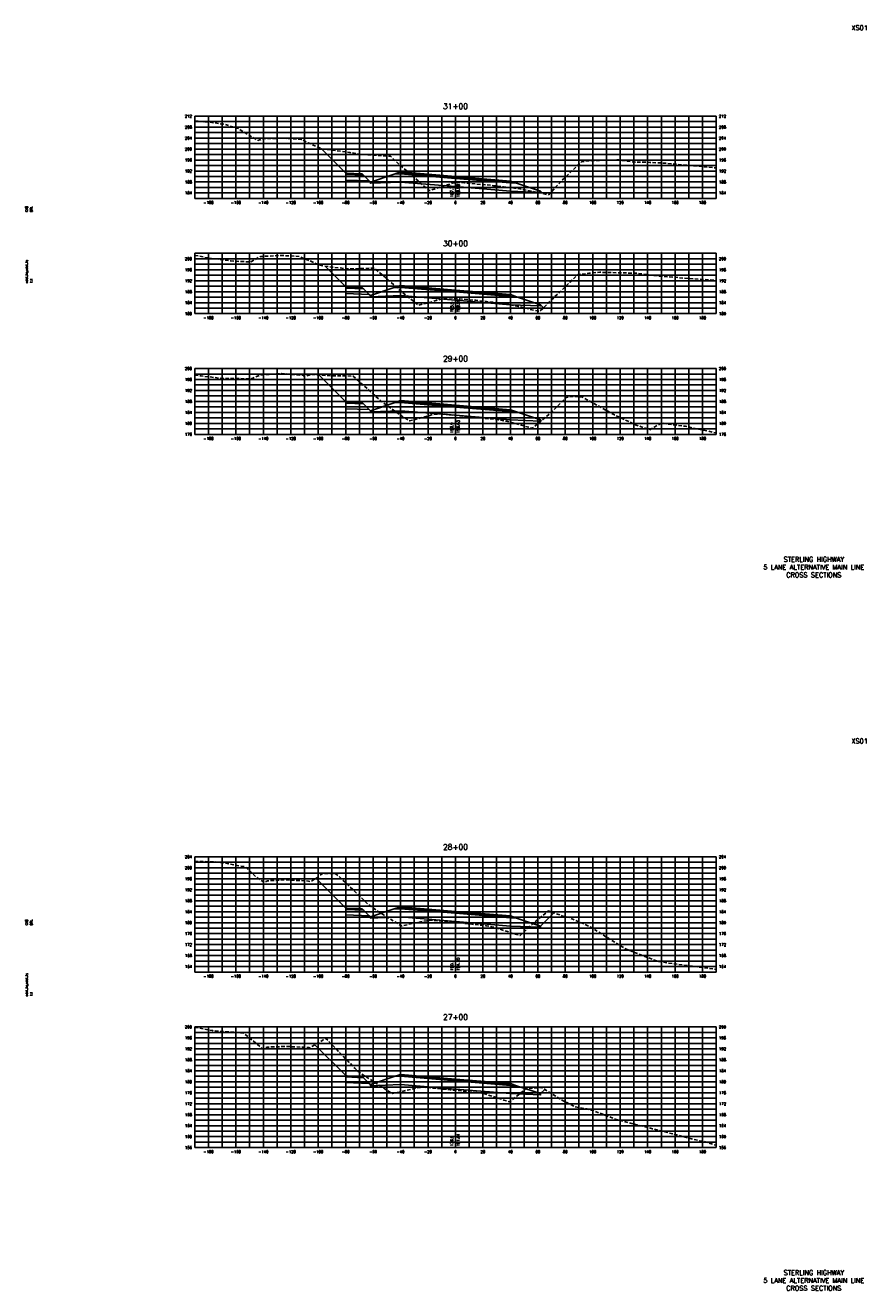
# Model space of a CAD drawing. Extents: x 37 to 10140, y -1968 to 9206.
# Tile 50 of 105: x 37 to 650, y 5216 to 6138. Entities that reach past the tile are written whole.
import ezdxf
from ezdxf.enums import TextEntityAlignment as Align

# ---------------------------------------------------------------- set-up
doc = ezdxf.new("R2010")
doc.units = 0
doc.header["$LTSCALE"] = 20
doc.header["$MEASUREMENT"] = 0
doc.linetypes.add('HIDDEN_050%', pattern=[0.1875, 0.125, -0.0625])
for name, color, linetype in [('S-AT-TXT175', 6, 'Continuous'), ('S-AT-TXT80', 1, 'Continuous'), ('XDATUM', 3, 'Continuous'), ('XEG', 1, 'HIDDEN_050%'), ('XFG', 2, 'Continuous'), ('XGRID', 251, 'Continuous'), ('XGRIDT', 2, 'Continuous'), ('XREF-BORDER', 7, 'Continuous')]:
    doc.layers.add(name, color=color, linetype=linetype)
doc.styles.add('L100', font='simplex.shx', dxfattribs={"height": 2})
doc.styles.add('L175', font='ROMANSM.shx', dxfattribs={"height": 3.5})
doc.styles.add('L80', font='ROMANSM.shx', dxfattribs={"height": 1.6})

# ---------------------------------------------------------------- blocks, each defined once
blk = doc.blocks.new('03025_00_att1')
at = {"layer": 'S-AT-TXT175', "style": 'L175'}
for tag, p in [('NUM', (32.402, 20.822)), ('LINE1', (30.64, 1.444)), ('LINE2', (30.64, 1.161)), ('LINE3', (30.64, 0.877))]:
    blk.add_attdef(tag, text='', height=0.175, dxfattribs=at).set_placement(p, align=Align.CENTER)
at = {"layer": 'S-AT-TXT80', "style": 'L80'}
for tag, p in [('DESIGNED', (2.094, 14.201)), ('CHECKED', (2.265, 14.201)), ('DRAFTED', (2.436, 14.201)), ('PCTB', (2.094, 11.605)), ('PSCALE', (2.265, 11.605)), ('PVIEW', (2.436, 11.605))]:
    blk.add_attdef(tag, p, '', height=0.08, rotation=90, dxfattribs=at)

msp = doc.modelspace()

# ---------------------------------------------------------------- linework, layer by layer
at = {"layer": 'XDATUM', "flags": 128}
for points in [[(252.03, 6048.4), (270, 6030.43), (270, 6025.43), (287.21, 6024.75), (288, 6023.95), (288, 6023.07), (310, 6023.95), (350, 6020.62), (390, 6017.29), (412, 6016.41), (412, 6017.3), (413.5, 6015.8)], [(254.95, 5962.7), (270, 5947.65), (270, 5942.65), (287.21, 5941.96), (288, 5941.17), (288, 5940.28), (310, 5941.16), (350, 5937.83), (390, 5934.51), (412, 5933.63), (412, 5934.51), (414.18, 5932.33)], [(250.38, 5883.36), (270, 5863.73), (270, 5858.73), (287.21, 5858.04), (288, 5857.25), (288, 5856.37), (310, 5857.25), (350, 5853.92), (390, 5850.59), (412, 5849.71), (412, 5850.6), (412.63, 5849.96)], [(248.38, 5516.3), (270, 5494.68), (270, 5489.68), (287.21, 5488.99), (288, 5488.2), (288, 5487.31), (310, 5488.19), (350, 5484.87), (390, 5481.54), (412, 5480.66), (412, 5481.55), (421.69, 5491.23)], [(247.46, 5395.04), (270, 5372.5), (270, 5367.5), (287.21, 5366.81), (288, 5366.02), (288, 5365.13), (310, 5366.01), (350, 5362.68), (390, 5359.35), (412, 5358.47), (412, 5359.36), (415.09, 5362.45)]]:
    msp.add_lwpolyline(points, dxfattribs=at)
at = {"layer": 'XEG', "flags": 128}
for points in [[(160, 6068.4), (169.86, 6067.7), (181.57, 6066.11), (189.49, 6063.56), (191.59, 6062.98), (194.67, 6061.16), (205.94, 6054.34), (207.28, 6054.79), (207.79, 6054.83), (209.18, 6055.47), (209.54, 6055.56), (215.88, 6055.66), (223.59, 6055.9), (223.7, 6055.93), (234.22, 6055.28), (237.85, 6055.03), (238.27, 6054.77), (239.81, 6054.12), (242.61, 6052.64), (252.5, 6048.19), (272.96, 6045.5), (280.76, 6044.14), (287.54, 6043.83), (302.6, 6042.7), (309.84, 6036), (316.7, 6030.2), (324.71, 6022.99), (330.85, 6017.68), (338.64, 6020.12), (348.27, 6023.3), (350, 6023.45), (351.41, 6023.57), (353.16, 6023.65), (356.46, 6023.39), (360.77, 6023.06), (365.63, 6022.49), (372.86, 6021.89), (377.75, 6021.31), (385, 6020.47), (389.03, 6019.97), (393.11, 6019.6), (395.77, 6019.2), (398.97, 6018.52), (408.24, 6016.68), (412.58, 6016.08), (416.36, 6014.94), (417.91, 6014.71), (428.08, 6025.61), (441.82, 6038.7), (448.96, 6039.53), (457.53, 6039.89), (468.92, 6040.06), (481.03, 6038.44), (488.19, 6038.35), (491.72, 6038.31), (504.16, 6037.6), (540, 6034.27)], [(160, 5970.43), (163.43, 5969.93), (169.35, 5968.61), (186.09, 5966.5), (194.87, 5965.98), (200.51, 5965.63), (203.51, 5967.14), (206.43, 5968.96), (207.12, 5969.31), (208.18, 5969.66), (214.85, 5970.02), (222.05, 5970.41), (228.93, 5970.12), (236.34, 5969.67), (237.28, 5969.24), (238.33, 5968.67), (243.92, 5966.53), (250.72, 5963.33), (260.52, 5961.86), (272.08, 5960.66), (280.69, 5960.82), (290.88, 5961.22), (299.36, 5954.04), (305.19, 5948.98), (311.7, 5943.12), (323.04, 5934.14), (331.63, 5936.26), (340.06, 5938.83), (342.48, 5939.22), (345.29, 5939.57), (349.17, 5939.16), (350, 5939.08), (352.97, 5938.8), (358.85, 5938.27), (364.93, 5937.75), (371.05, 5937.08), (377.39, 5936.28), (384.18, 5935.51), (385.26, 5935.41), (385.68, 5935.34), (387.1, 5935.06), (395.91, 5933.3), (402.24, 5931.66), (408.08, 5930.31), (411.44, 5929.66), (418.05, 5936.1), (439.15, 5956.49), (447.1, 5957.41), (449.76, 5957.71), (455.26, 5958.16), (482.39, 5957.46), (482.43, 5957.45), (482.43, 5957.45), (496.84, 5955.56), (516.38, 5953.94), (540, 5952.27)], [(160, 5883.15), (164.69, 5882.63), (179.54, 5880.8), (186.04, 5880.78), (191.57, 5880.67), (199.29, 5880.49), (200.86, 5880.45), (201.08, 5880.56), (206.24, 5882.64), (206.36, 5882.7), (209.1, 5883.43), (221.81, 5884.21), (223.14, 5884.29), (236.53, 5883.27), (237.42, 5883.24), (238.96, 5882.8), (239.06, 5882.74), (241.17, 5882.64), (241.41, 5882.55), (245.39, 5883.7), (246.65, 5883.61), (259.09, 5882.77), (262.22, 5882.76), (275.37, 5882.5), (290.83, 5868.82), (296.7, 5863.41), (311.16, 5853.19), (316.52, 5849.76), (322.38, 5851.39), (332.65, 5854.16), (336.49, 5854.65), (338.48, 5854.94), (343.24, 5854.49), (346.16, 5854.24), (350, 5853.88), (353.84, 5853.52), (358.25, 5853.1), (362.91, 5852.58), (370.56, 5851.76), (375.44, 5851.3), (378.71, 5850.98), (381.26, 5850.57), (387.32, 5849.61), (395.47, 5847.42), (405.98, 5844.41), (418.79, 5855.11), (430.99, 5867), (434.88, 5867.7), (441.45, 5867.42), (442.62, 5867.16), (445.91, 5865.17), (465.94, 5854.2), (472.83, 5850.96), (481.62, 5846.82), (491.56, 5843.36), (499.98, 5848.23), (517.62, 5845.86), (540, 5841.04)], [(160, 5528.81), (177.46, 5528.16), (179.69, 5527.78), (197.06, 5524.67), (204.73, 5517.27), (210.58, 5513.39), (211.15, 5513.7), (212.18, 5514.14), (212.97, 5514.42), (213.61, 5514.57), (220.16, 5514.92), (227.07, 5515.2), (234.74, 5514.83), (241.42, 5514.4), (243.02, 5514.31), (244.48, 5513.99), (248.15, 5516.12), (253.04, 5519.85), (257.8, 5519.87), (263.05, 5519.43), (267.91, 5515.19), (286.72, 5497.04), (292.57, 5492.82), (310.78, 5481.56), (315.41, 5482.7), (327.05, 5485.13), (329.09, 5485.33), (332.5, 5485.77), (337.63, 5485.39), (340.04, 5485.18), (348.4, 5484.38), (350, 5484.22), (352.2, 5484.02), (360.43, 5483.09), (364.37, 5482.63), (369.65, 5482.11), (372.35, 5481.8), (376.42, 5480.93), (378.89, 5480.45), (390.39, 5476.63), (397.03, 5474.66), (408.51, 5485.16), (417.8, 5492.67), (428.17, 5488.85), (432.86, 5487.78), (447.21, 5481.39), (447.97, 5480.86), (449.05, 5480.46), (472.35, 5465.79), (477.79, 5463.36), (495.83, 5456.34), (499.65, 5455.4), (500.08, 5455.37), (509.08, 5454.03), (540, 5449.94)], [(160, 5407.68), (173.04, 5405.32), (174.9, 5405.11), (177.37, 5404.8), (195.37, 5403.7), (202.36, 5398.02), (209.14, 5392.38), (211.31, 5392.86), (212.03, 5393.08), (212.83, 5393.22), (213.38, 5393.33), (218.95, 5393.5), (227.43, 5393.77), (233.35, 5393.44), (241.87, 5393.07), (242.86, 5393), (243.57, 5392.83), (253.7, 5398.59), (255.09, 5399.53), (255.65, 5399.57), (276.66, 5377.9), (278.84, 5375.68), (281.49, 5373.81), (304.01, 5359.36), (307.99, 5360.27), (322.13, 5363.6), (323.16, 5363.73), (326.28, 5364.09), (332.08, 5363.57), (333.95, 5363.41), (343.1, 5362.51), (346.05, 5362.24), (350, 5361.8), (355.31, 5361.2), (358.37, 5360.84), (364.01, 5360.28), (365.96, 5360.11), (370, 5359.49), (371.46, 5359.18), (385.17, 5354.72), (389.33, 5353.39), (397.69, 5359.87), (401.46, 5363.03), (406.49, 5363.4), (412.68, 5363.95), (425.99, 5355.69), (435.69, 5350.41), (437.01, 5349.84), (445.72, 5348.21), (451.74, 5346.46), (467.06, 5340.54), (480.09, 5337.16), (493.65, 5333.82), (527.33, 5325.1), (531.14, 5324.47), (539.84, 5321.73), (540, 5321.7)]]:
    msp.add_lwpolyline(points, dxfattribs=at)
at = {"layer": 'XFG', "flags": 128}
for points in [[(270, 6030.43), (270, 6030.43), (252.03, 6048.4)], [(270, 6030.43), (270, 6029.43), (283.04, 6028.91), (282, 6029.95), (281, 6029.99), (281, 6029.65), (271, 6030.05), (271, 6030.39), (270, 6030.43)], [(270, 6029.43), (270, 6025.43), (287.21, 6024.75), (283.04, 6028.91), (270, 6029.43)], [(271, 6030.39), (271, 6030.05), (281, 6029.65), (281, 6029.99), (271, 6030.39)], [(288, 6023.95), (287.21, 6024.75)], [(350, 6026.62), (310, 6029.95), (305.43, 6029.76), (288, 6023.95), (288, 6023.07), (310, 6023.95), (350, 6020.62)], [(350, 6026.96), (310, 6030.29), (310, 6031.29), (305.43, 6029.76), (310, 6029.95), (350, 6026.62)], [(350, 6027.96), (310, 6031.29), (310, 6030.95), (350, 6027.62)], [(350, 6027.62), (310, 6030.95), (310, 6030.29), (350, 6026.96)], [(350, 6027.96), (390, 6024.63), (390, 6024.29), (350, 6027.62)], [(350, 6027.62), (390, 6024.29), (390, 6023.63), (350, 6026.96)], [(350, 6026.96), (390, 6023.63), (390, 6024.63), (394.57, 6023.11), (390, 6023.29), (350, 6026.62)], [(350, 6026.62), (390, 6023.29), (394.57, 6023.11), (412, 6017.3), (412, 6016.41), (390, 6017.29), (350, 6020.62)], [(412, 6017.3), (412, 6017.3), (413.5, 6015.8)], [(270, 5947.65), (270, 5947.65), (254.95, 5962.7)], [(270, 5947.65), (270, 5946.65), (283.04, 5946.13), (282, 5947.17), (281, 5947.21), (281, 5946.87), (271, 5947.27), (271, 5947.61), (270, 5947.65)], [(270, 5946.65), (270, 5942.65), (287.21, 5941.96), (283.04, 5946.13), (270, 5946.65)], [(271, 5947.61), (271, 5947.27), (281, 5946.87), (281, 5947.21), (271, 5947.61)], [(288, 5941.17), (287.21, 5941.96)], [(350, 5943.83), (310, 5947.16), (305.43, 5946.98), (288, 5941.17), (288, 5940.28), (310, 5941.16), (350, 5937.83)], [(350, 5944.17), (310, 5947.5), (310, 5948.5), (305.43, 5946.98), (310, 5947.16), (350, 5943.83)], [(350, 5945.17), (310, 5948.5), (310, 5948.16), (350, 5944.83)], [(350, 5944.83), (310, 5948.16), (310, 5947.5), (350, 5944.17)], [(350, 5945.17), (390, 5941.85), (390, 5941.51), (350, 5944.83)], [(350, 5944.83), (390, 5941.51), (390, 5940.85), (350, 5944.17)], [(350, 5944.17), (390, 5940.85), (390, 5941.85), (394.57, 5940.32), (390, 5940.51), (350, 5943.83)], [(350, 5943.83), (390, 5940.51), (394.57, 5940.32), (412, 5934.51), (412, 5933.63), (390, 5934.51), (350, 5937.83)], [(412, 5934.51), (412, 5934.51), (414.18, 5932.33)], [(270, 5863.73), (270, 5863.73), (250.38, 5883.36)], [(270, 5863.73), (270, 5862.73), (283.04, 5862.21), (282, 5863.25), (281, 5863.29), (281, 5862.95), (271, 5863.35), (271, 5863.69), (270, 5863.73)], [(270, 5862.73), (270, 5858.73), (287.21, 5858.04), (283.04, 5862.21), (270, 5862.73)], [(271, 5863.69), (271, 5863.35), (281, 5862.95), (281, 5863.29), (271, 5863.69)], [(288, 5857.25), (287.21, 5858.04)], [(350, 5859.92), (310, 5863.25), (305.43, 5863.06), (288, 5857.25), (288, 5856.37), (310, 5857.25), (350, 5853.92)], [(350, 5860.26), (310, 5863.59), (310, 5864.59), (305.43, 5863.06), (310, 5863.25), (350, 5859.92)], [(350, 5861.26), (310, 5864.59), (310, 5864.25), (350, 5860.92)], [(350, 5860.92), (310, 5864.25), (310, 5863.59), (350, 5860.26)], [(350, 5861.26), (390, 5857.93), (390, 5857.59), (350, 5860.92)], [(350, 5860.92), (390, 5857.59), (390, 5856.93), (350, 5860.26)], [(350, 5860.26), (390, 5856.93), (390, 5857.93), (394.57, 5856.41), (390, 5856.59), (350, 5859.92)], [(350, 5859.92), (390, 5856.59), (394.57, 5856.41), (412, 5850.6), (412, 5849.71), (390, 5850.59), (350, 5853.92)], [(412, 5850.6), (412, 5850.6), (412.63, 5849.96)], [(270, 5494.68), (270, 5494.68), (248.38, 5516.3)], [(270, 5494.68), (270, 5493.68), (283.04, 5493.16), (282, 5494.2), (281, 5494.24), (281, 5493.9), (271, 5494.3), (271, 5494.64), (270, 5494.68)], [(270, 5493.68), (270, 5489.68), (287.21, 5488.99), (283.04, 5493.16), (270, 5493.68)], [(271, 5494.64), (271, 5494.3), (281, 5493.9), (281, 5494.24), (271, 5494.64)], [(288, 5488.2), (287.21, 5488.99)], [(350, 5490.87), (310, 5494.19), (305.43, 5494.01), (288, 5488.2), (288, 5487.31), (310, 5488.19), (350, 5484.87)], [(350, 5491.21), (310, 5494.53), (310, 5495.53), (305.43, 5494.01), (310, 5494.19), (350, 5490.87)], [(350, 5492.21), (310, 5495.53), (310, 5495.19), (350, 5491.87)], [(350, 5491.87), (310, 5495.19), (310, 5494.53), (350, 5491.21)], [(350, 5492.21), (390, 5488.88), (390, 5488.54), (350, 5491.87)], [(350, 5491.87), (390, 5488.54), (390, 5487.88), (350, 5491.21)], [(350, 5491.21), (390, 5487.88), (390, 5488.88), (394.57, 5487.36), (390, 5487.54), (350, 5490.87)], [(350, 5490.87), (390, 5487.54), (394.57, 5487.36), (412, 5481.55), (412, 5480.66), (390, 5481.54), (350, 5484.87)], [(412, 5481.55), (412, 5481.55), (421.69, 5491.23)], [(270, 5372.5), (270, 5372.5), (247.46, 5395.04)], [(270, 5372.5), (270, 5371.5), (283.04, 5370.98), (282, 5372.02), (281, 5372.06), (281, 5371.72), (271, 5372.12), (271, 5372.46), (270, 5372.5)], [(270, 5371.5), (270, 5367.5), (287.21, 5366.81), (283.04, 5370.98), (270, 5371.5)], [(271, 5372.46), (271, 5372.12), (281, 5371.72), (281, 5372.06), (271, 5372.46)], [(350, 5368.68), (310, 5372.01), (305.43, 5371.83), (288, 5366.02), (288, 5365.13), (310, 5366.01), (350, 5362.68)], [(350, 5369.02), (310, 5372.35), (310, 5373.35), (305.43, 5371.83), (310, 5372.01), (350, 5368.68)], [(350, 5370.02), (310, 5373.35), (310, 5373.01), (350, 5369.68)], [(350, 5369.68), (310, 5373.01), (310, 5372.35), (350, 5369.02)], [(350, 5370.02), (390, 5366.69), (390, 5366.35), (350, 5369.68)], [(350, 5369.68), (390, 5366.35), (390, 5365.69), (350, 5369.02)], [(288, 5366.02), (287.21, 5366.81)], [(350, 5369.02), (390, 5365.69), (390, 5366.69), (394.57, 5365.17), (390, 5365.35), (350, 5368.68)], [(350, 5368.68), (390, 5365.35), (394.57, 5365.17), (412, 5359.36), (412, 5358.47), (390, 5359.35), (350, 5362.68)], [(412, 5359.36), (412, 5359.36), (415.09, 5362.45)]]:
    msp.add_lwpolyline(points, dxfattribs=at)
at = {"layer": 'XGRID'}
for p, q in [((160, 6012), (160, 6072)), ((160, 6072), (540, 6072)), ((170, 6012), (170, 6072)), ((180, 6012), (180, 6072)), ((190, 6012), (190, 6072)), ((200, 6012), (200, 6072)), ((210, 6012), (210, 6072)), ((220, 6012), (220, 6072)), ((230, 6012), (230, 6072)), ((240, 6012), (240, 6072)), ((250, 6012), (250, 6072)), ((260, 6012), (260, 6072)), ((270, 6012), (270, 6072)), ((280, 6012), (280, 6072)), ((290, 6012), (290, 6072)), ((300, 6012), (300, 6072)), ((310, 6012), (310, 6072)), ((320, 6012), (320, 6072)), ((330, 6012), (330, 6072)), ((340, 6012), (340, 6072)), ((350, 6012), (350, 6072)), ((360, 6012), (360, 6072)), ((370, 6012), (370, 6072)), ((380, 6012), (380, 6072)), ((390, 6012), (390, 6072)), ((400, 6012), (400, 6072)), ((410, 6012), (410, 6072)), ((420, 6012), (420, 6072)), ((430, 6012), (430, 6072)), ((440, 6012), (440, 6072)), ((450, 6012), (450, 6072)), ((460, 6012), (460, 6072)), ((470, 6012), (470, 6072)), ((480, 6012), (480, 6072)), ((490, 6012), (490, 6072)), ((500, 6012), (500, 6072)), ((510, 6012), (510, 6072)), ((520, 6012), (520, 6072)), ((530, 6012), (530, 6072)), ((540, 6012), (540, 6072)), ((160, 6068), (540, 6068)), ((160, 6064), (540, 6064)), ((160, 6060), (540, 6060)), ((160, 6056), (540, 6056)), ((160, 6052), (540, 6052)), ((160, 6048), (540, 6048)), ((160, 6044), (540, 6044)), ((160, 6040), (540, 6040)), ((160, 6036), (540, 6036)), ((160, 6032), (540, 6032)), ((160, 6028), (540, 6028)), ((160, 6024), (540, 6024)), ((160, 6020), (540, 6020)), ((160, 6016), (540, 6016)), ((160, 6012), (540, 6012)), ((160, 5928), (160, 5972)), ((160, 5972), (540, 5972)), ((170, 5928), (170, 5972)), ((180, 5928), (180, 5972)), ((190, 5928), (190, 5972)), ((200, 5928), (200, 5972)), ((210, 5928), (210, 5972)), ((220, 5928), (220, 5972)), ((230, 5928), (230, 5972)), ((240, 5928), (240, 5972)), ((250, 5928), (250, 5972)), ((260, 5928), (260, 5972)), ((270, 5928), (270, 5972)), ((280, 5928), (280, 5972)), ((290, 5928), (290, 5972)), ((300, 5928), (300, 5972)), ((310, 5928), (310, 5972)), ((320, 5928), (320, 5972)), ((330, 5928), (330, 5972)), ((340, 5928), (340, 5972)), ((350, 5928), (350, 5972)), ((360, 5928), (360, 5972)), ((370, 5928), (370, 5972)), ((380, 5928), (380, 5972)), ((390, 5928), (390, 5972)), ((400, 5928), (400, 5972)), ((410, 5928), (410, 5972)), ((420, 5928), (420, 5972)), ((430, 5928), (430, 5972)), ((440, 5928), (440, 5972)), ((450, 5928), (450, 5972)), ((460, 5928), (460, 5972)), ((470, 5928), (470, 5972)), ((480, 5928), (480, 5972)), ((490, 5928), (490, 5972)), ((500, 5928), (500, 5972)), ((510, 5928), (510, 5972)), ((520, 5928), (520, 5972)), ((530, 5928), (530, 5972)), ((540, 5928), (540, 5972)), ((160, 5968), (540, 5968)), ((160, 5964), (540, 5964)), ((160, 5960), (540, 5960)), ((160, 5956), (540, 5956)), ((160, 5952), (540, 5952)), ((160, 5948), (540, 5948)), ((160, 5944), (540, 5944)), ((160, 5940), (540, 5940)), ((160, 5936), (540, 5936)), ((160, 5932), (540, 5932)), ((160, 5928), (540, 5928)), ((160, 5840), (160, 5888)), ((160, 5888), (540, 5888)), ((170, 5840), (170, 5888)), ((180, 5840), (180, 5888)), ((190, 5840), (190, 5888)), ((200, 5840), (200, 5888)), ((210, 5840), (210, 5888)), ((220, 5840), (220, 5888)), ((230, 5840), (230, 5888)), ((240, 5840), (240, 5888)), ((250, 5840), (250, 5888)), ((260, 5840), (260, 5888)), ((270, 5840), (270, 5888)), ((280, 5840), (280, 5888)), ((290, 5840), (290, 5888)), ((300, 5840), (300, 5888)), ((310, 5840), (310, 5888)), ((320, 5840), (320, 5888)), ((330, 5840), (330, 5888)), ((340, 5840), (340, 5888)), ((350, 5840), (350, 5888)), ((360, 5840), (360, 5888)), ((370, 5840), (370, 5888)), ((380, 5840), (380, 5888)), ((390, 5840), (390, 5888)), ((400, 5840), (400, 5888)), ((410, 5840), (410, 5888)), ((420, 5840), (420, 5888)), ((430, 5840), (430, 5888)), ((440, 5840), (440, 5888)), ((450, 5840), (450, 5888)), ((460, 5840), (460, 5888)), ((470, 5840), (470, 5888)), ((480, 5840), (480, 5888)), ((490, 5840), (490, 5888)), ((500, 5840), (500, 5888)), ((510, 5840), (510, 5888)), ((520, 5840), (520, 5888)), ((530, 5840), (530, 5888)), ((540, 5840), (540, 5888)), ((160, 5884), (540, 5884)), ((160, 5880), (540, 5880)), ((160, 5876), (540, 5876)), ((160, 5872), (540, 5872)), ((160, 5868), (540, 5868)), ((160, 5864), (540, 5864)), ((160, 5860), (540, 5860)), ((160, 5856), (540, 5856)), ((160, 5852), (540, 5852)), ((160, 5848), (540, 5848)), ((160, 5844), (540, 5844)), ((160, 5840), (540, 5840)), ((160, 5448), (160, 5532)), ((160, 5532), (540, 5532)), ((160, 5528), (540, 5528)), ((170, 5448), (170, 5532)), ((180, 5448), (180, 5532)), ((190, 5448), (190, 5532)), ((200, 5448), (200, 5532)), ((210, 5448), (210, 5532)), ((220, 5448), (220, 5532)), ((230, 5448), (230, 5532)), ((240, 5448), (240, 5532)), ((250, 5448), (250, 5532)), ((260, 5448), (260, 5532)), ((270, 5448), (270, 5532)), ((280, 5448), (280, 5532)), ((290, 5448), (290, 5532)), ((300, 5448), (300, 5532)), ((310, 5448), (310, 5532)), ((320, 5448), (320, 5532)), ((330, 5448), (330, 5532)), ((340, 5448), (340, 5532)), ((350, 5448), (350, 5532)), ((360, 5448), (360, 5532)), ((370, 5448), (370, 5532)), ((380, 5448), (380, 5532)), ((390, 5448), (390, 5532)), ((400, 5448), (400, 5532)), ((410, 5448), (410, 5532)), ((420, 5448), (420, 5532)), ((430, 5448), (430, 5532)), ((440, 5448), (440, 5532)), ((450, 5448), (450, 5532)), ((460, 5448), (460, 5532)), ((470, 5448), (470, 5532)), ((480, 5448), (480, 5532)), ((490, 5448), (490, 5532)), ((500, 5448), (500, 5532)), ((510, 5448), (510, 5532)), ((520, 5448), (520, 5532)), ((530, 5448), (530, 5532)), ((540, 5448), (540, 5532)), ((160, 5524), (540, 5524)), ((160, 5520), (540, 5520)), ((160, 5516), (540, 5516)), ((160, 5512), (540, 5512)), ((160, 5508), (540, 5508)), ((160, 5504), (540, 5504)), ((160, 5500), (540, 5500)), ((160, 5496), (540, 5496)), ((160, 5492), (540, 5492)), ((160, 5488), (540, 5488)), ((160, 5484), (540, 5484)), ((160, 5480), (540, 5480)), ((160, 5476), (540, 5476)), ((160, 5472), (540, 5472)), ((160, 5468), (540, 5468)), ((160, 5464), (540, 5464)), ((160, 5460), (540, 5460)), ((160, 5456), (540, 5456)), ((160, 5452), (540, 5452)), ((160, 5448), (540, 5448)), ((160, 5320), (160, 5408)), ((160, 5408), (540, 5408)), ((170, 5320), (170, 5408)), ((180, 5320), (180, 5408)), ((190, 5320), (190, 5408)), ((200, 5320), (200, 5408)), ((210, 5320), (210, 5408)), ((220, 5320), (220, 5408)), ((230, 5320), (230, 5408)), ((240, 5320), (240, 5408)), ((250, 5320), (250, 5408)), ((260, 5320), (260, 5408)), ((270, 5320), (270, 5408)), ((280, 5320), (280, 5408)), ((290, 5320), (290, 5408)), ((300, 5320), (300, 5408)), ((310, 5320), (310, 5408)), ((320, 5320), (320, 5408)), ((330, 5320), (330, 5408)), ((340, 5320), (340, 5408)), ((350, 5320), (350, 5408)), ((360, 5320), (360, 5408)), ((370, 5320), (370, 5408)), ((380, 5320), (380, 5408)), ((390, 5320), (390, 5408)), ((400, 5320), (400, 5408)), ((410, 5320), (410, 5408)), ((420, 5320), (420, 5408)), ((430, 5320), (430, 5408)), ((440, 5320), (440, 5408)), ((450, 5320), (450, 5408)), ((460, 5320), (460, 5408)), ((470, 5320), (470, 5408)), ((480, 5320), (480, 5408)), ((490, 5320), (490, 5408)), ((500, 5320), (500, 5408)), ((510, 5320), (510, 5408)), ((520, 5320), (520, 5408)), ((530, 5320), (530, 5408)), ((540, 5320), (540, 5408)), ((160, 5404), (540, 5404)), ((160, 5400), (540, 5400)), ((160, 5396), (540, 5396)), ((160, 5392), (540, 5392)), ((160, 5388), (540, 5388)), ((160, 5384), (540, 5384)), ((160, 5380), (540, 5380)), ((160, 5376), (540, 5376)), ((160, 5372), (540, 5372)), ((160, 5368), (540, 5368)), ((160, 5364), (540, 5364)), ((160, 5360), (540, 5360)), ((160, 5356), (540, 5356)), ((160, 5352), (540, 5352)), ((160, 5348), (540, 5348)), ((160, 5344), (540, 5344)), ((160, 5340), (540, 5340)), ((160, 5336), (540, 5336)), ((160, 5332), (540, 5332)), ((160, 5328), (540, 5328)), ((160, 5324), (540, 5324)), ((160, 5320), (540, 5320))]:
    msp.add_line(p, q, dxfattribs=at)

# ---------------------------------------------------------------- block references
at = {"layer": 'XREF-BORDER'}
ref = msp.add_blockref('03025_00_att1', (-3.55, 5718.23), dxfattribs=dict(at, xscale=20, yscale=20, zscale=20))
ref.add_attrib('LINE1', 'STERLING HIGHWAY', dxfattribs={"layer": 'S-AT-TXT175', "height": 3.5, "style": 'L175'}).set_placement((611.07, 5747.1), align=Align.CENTER)
ref.add_attrib('LINE2', '5 LANE ALTERNATIVE MAIN LINE', dxfattribs={"layer": 'S-AT-TXT175', "height": 3.5, "style": 'L175'}).set_placement((611.07, 5741.44), align=Align.CENTER)
ref.add_attrib('LINE3', 'CROSS SECTIONS', dxfattribs={"layer": 'S-AT-TXT175', "height": 3.5, "style": 'L175'}).set_placement((611.07, 5735.77), align=Align.CENTER)
ref.add_attrib('NUM', 'XS01', dxfattribs={"layer": 'S-AT-TXT175', "height": 3.5, "style": 'L175'}).set_placement((644.49, 6134.66), align=Align.CENTER)
ref.add_attrib('DESIGNED', 'CAB', (38.34, 6002.25), dxfattribs={"layer": 'S-AT-TXT80', "height": 1.6, "rotation": 90, "style": 'L80'})
ref.add_attrib('CHECKED', 'DRL', (41.75, 6002.25), dxfattribs={"layer": 'S-AT-TXT80', "height": 1.6, "rotation": 90, "style": 'L80'})
ref.add_attrib('PCTB', 'adot_hs,adot_fs', (38.34, 5950.32), dxfattribs={"layer": 'S-AT-TXT80', "height": 1.6, "rotation": 90, "style": 'L80'})
ref.add_attrib('PSCALE', '1:1', (41.75, 5950.32), dxfattribs={"layer": 'S-AT-TXT80', "height": 1.6, "rotation": 90, "style": 'L80'})
ref = msp.add_blockref('03025_00_att1', (-3.55, 5198.23), dxfattribs=dict(at, xscale=20, yscale=20, zscale=20))
ref.add_attrib('LINE1', 'STERLING HIGHWAY', dxfattribs={"layer": 'S-AT-TXT175', "height": 3.5, "style": 'L175'}).set_placement((611.07, 5227.1), align=Align.CENTER)
ref.add_attrib('LINE2', '5 LANE ALTERNATIVE MAIN LINE', dxfattribs={"layer": 'S-AT-TXT175', "height": 3.5, "style": 'L175'}).set_placement((611.07, 5221.44), align=Align.CENTER)
ref.add_attrib('LINE3', 'CROSS SECTIONS', dxfattribs={"layer": 'S-AT-TXT175', "height": 3.5, "style": 'L175'}).set_placement((611.07, 5215.77), align=Align.CENTER)
ref.add_attrib('NUM', 'XS01', dxfattribs={"layer": 'S-AT-TXT175', "height": 3.5, "style": 'L175'}).set_placement((644.49, 5614.66), align=Align.CENTER)
ref.add_attrib('DESIGNED', 'CAB', (38.34, 5482.25), dxfattribs={"layer": 'S-AT-TXT80', "height": 1.6, "rotation": 90, "style": 'L80'})
ref.add_attrib('CHECKED', 'DRL', (41.75, 5482.25), dxfattribs={"layer": 'S-AT-TXT80', "height": 1.6, "rotation": 90, "style": 'L80'})
ref.add_attrib('PCTB', 'adot_hs,adot_fs', (38.34, 5430.32), dxfattribs={"layer": 'S-AT-TXT80', "height": 1.6, "rotation": 90, "style": 'L80'})
ref.add_attrib('PSCALE', '1:1', (41.75, 5430.32), dxfattribs={"layer": 'S-AT-TXT80', "height": 1.6, "rotation": 90, "style": 'L80'})

# ---------------------------------------------------------------- texts
at = {"layer": 'XGRIDT', "style": 'L100'}
for s, p in [('31+00', (350, 6076)), ('30+00', (350, 5976)), ('29+00', (350, 5892)), ('28+00', (350, 5536)), ('27+00', (350, 5412))]:
    msp.add_text(s, height=4, dxfattribs=at).set_placement(p, align=Align.BOTTOM_CENTER)
for s, p in [('212', (158, 6072)), ('208', (158, 6064)), ('204', (158, 6056)), ('200', (158, 6048)), ('196', (158, 6040)), ('192', (158, 6032)), ('188', (158, 6024)), ('184', (158, 6016)), ('200', (158, 5968)), ('196', (158, 5960)), ('192', (158, 5952)), ('188', (158, 5944)), ('184', (158, 5936)), ('180', (158, 5928)), ('200', (158, 5888)), ('196', (158, 5880)), ('192', (158, 5872)), ('188', (158, 5864)), ('184', (158, 5856)), ('180', (158, 5848)), ('176', (158, 5840)), ('204', (158, 5532)), ('200', (158, 5524)), ('196', (158, 5516)), ('192', (158, 5508)), ('188', (158, 5500)), ('184', (158, 5492)), ('180', (158, 5484)), ('176', (158, 5476)), ('172', (158, 5468)), ('168', (158, 5460)), ('164', (158, 5452)), ('200', (158, 5408)), ('196', (158, 5400)), ('192', (158, 5392)), ('188', (158, 5384)), ('184', (158, 5376)), ('180', (158, 5368)), ('176', (158, 5360)), ('172', (158, 5352)), ('168', (158, 5344)), ('164', (158, 5336)), ('160', (158, 5328)), ('156', (158, 5320))]:
    msp.add_text(s, height=2, dxfattribs=at).set_placement(p, align=Align.MIDDLE_RIGHT)
for s, p in [('212', (542, 6072)), ('208', (542, 6064)), ('204', (542, 6056)), ('200', (542, 6048)), ('196', (542, 6040)), ('192', (542, 6032)), ('188', (542, 6024)), ('184', (542, 6016)), ('200', (542, 5968)), ('196', (542, 5960)), ('192', (542, 5952)), ('188', (542, 5944)), ('184', (542, 5936)), ('180', (542, 5928)), ('200', (542, 5888)), ('196', (542, 5880)), ('192', (542, 5872)), ('188', (542, 5864)), ('184', (542, 5856)), ('180', (542, 5848)), ('176', (542, 5840)), ('204', (542, 5532)), ('200', (542, 5524)), ('196', (542, 5516)), ('192', (542, 5508)), ('188', (542, 5500)), ('184', (542, 5492)), ('180', (542, 5484)), ('176', (542, 5476)), ('172', (542, 5468)), ('168', (542, 5460)), ('164', (542, 5452)), ('200', (542, 5408)), ('196', (542, 5400)), ('192', (542, 5392)), ('188', (542, 5384)), ('184', (542, 5376)), ('180', (542, 5368)), ('176', (542, 5360)), ('172', (542, 5352)), ('168', (542, 5344)), ('164', (542, 5336)), ('160', (542, 5328)), ('156', (542, 5320))]:
    msp.add_text(s, height=2, dxfattribs=at).set_placement(p, align=Align.MIDDLE_LEFT)
for s, p in [('187.7', (349, 6013)), ('185.5', (349, 5929)), ('182.9', (349, 5841)), ('180.1', (349, 5449)), ('176.9', (349, 5321))]:
    msp.add_text(s, height=2, rotation=90, dxfattribs=at).set_placement(p, align=Align.BOTTOM_LEFT)
for s, p in [('189.98', (351, 6013)), ('188.59', (351, 5929)), ('186.63', (351, 5841)), ('184.10', (351, 5449)), ('181.01', (351, 5321))]:
    msp.add_text(s, height=2, rotation=90, dxfattribs=at).set_placement(p, align=Align.TOP_LEFT)
for s, p in [('-180', (170, 6010)), ('-160', (190, 6010)), ('-140', (210, 6010)), ('-120', (230, 6010)), ('-100', (250, 6010)), ('-80', (270, 6010)), ('-60', (290, 6010)), ('-40', (310, 6010)), ('-20', (330, 6010)), ('0', (350, 6010)), ('20', (370, 6010)), ('40', (390, 6010)), ('60', (410, 6010)), ('80', (430, 6010)), ('100', (450, 6010)), ('120', (470, 6010)), ('140', (490, 6010)), ('160', (510, 6010)), ('180', (530, 6010)), ('-180', (170, 5926)), ('-160', (190, 5926)), ('-140', (210, 5926)), ('-120', (230, 5926)), ('-100', (250, 5926)), ('-80', (270, 5926)), ('-60', (290, 5926)), ('-40', (310, 5926)), ('-20', (330, 5926)), ('0', (350, 5926)), ('20', (370, 5926)), ('40', (390, 5926)), ('60', (410, 5926)), ('80', (430, 5926)), ('100', (450, 5926)), ('120', (470, 5926)), ('140', (490, 5926)), ('160', (510, 5926)), ('180', (530, 5926)), ('-180', (170, 5838)), ('-160', (190, 5838)), ('-140', (210, 5838)), ('-120', (230, 5838)), ('-100', (250, 5838)), ('-80', (270, 5838)), ('-60', (290, 5838)), ('-40', (310, 5838)), ('-20', (330, 5838)), ('0', (350, 5838)), ('20', (370, 5838)), ('40', (390, 5838)), ('60', (410, 5838)), ('80', (430, 5838)), ('100', (450, 5838)), ('120', (470, 5838)), ('140', (490, 5838)), ('160', (510, 5838)), ('180', (530, 5838)), ('-180', (170, 5446)), ('-160', (190, 5446)), ('-140', (210, 5446)), ('-120', (230, 5446)), ('-100', (250, 5446)), ('-80', (270, 5446)), ('-60', (290, 5446)), ('-40', (310, 5446)), ('-20', (330, 5446)), ('0', (350, 5446)), ('20', (370, 5446)), ('40', (390, 5446)), ('60', (410, 5446)), ('80', (430, 5446)), ('100', (450, 5446)), ('120', (470, 5446)), ('140', (490, 5446)), ('160', (510, 5446)), ('180', (530, 5446)), ('-180', (170, 5318)), ('-160', (190, 5318)), ('-140', (210, 5318)), ('-120', (230, 5318)), ('-100', (250, 5318)), ('-80', (270, 5318)), ('-60', (290, 5318)), ('-40', (310, 5318)), ('-20', (330, 5318)), ('0', (350, 5318)), ('20', (370, 5318)), ('40', (390, 5318)), ('60', (410, 5318)), ('80', (430, 5318)), ('100', (450, 5318)), ('120', (470, 5318)), ('140', (490, 5318)), ('160', (510, 5318)), ('180', (530, 5318))]:
    msp.add_text(s, height=2, dxfattribs=at).set_placement(p, align=Align.TOP_CENTER)

doc.saveas('drawing.dxf')
